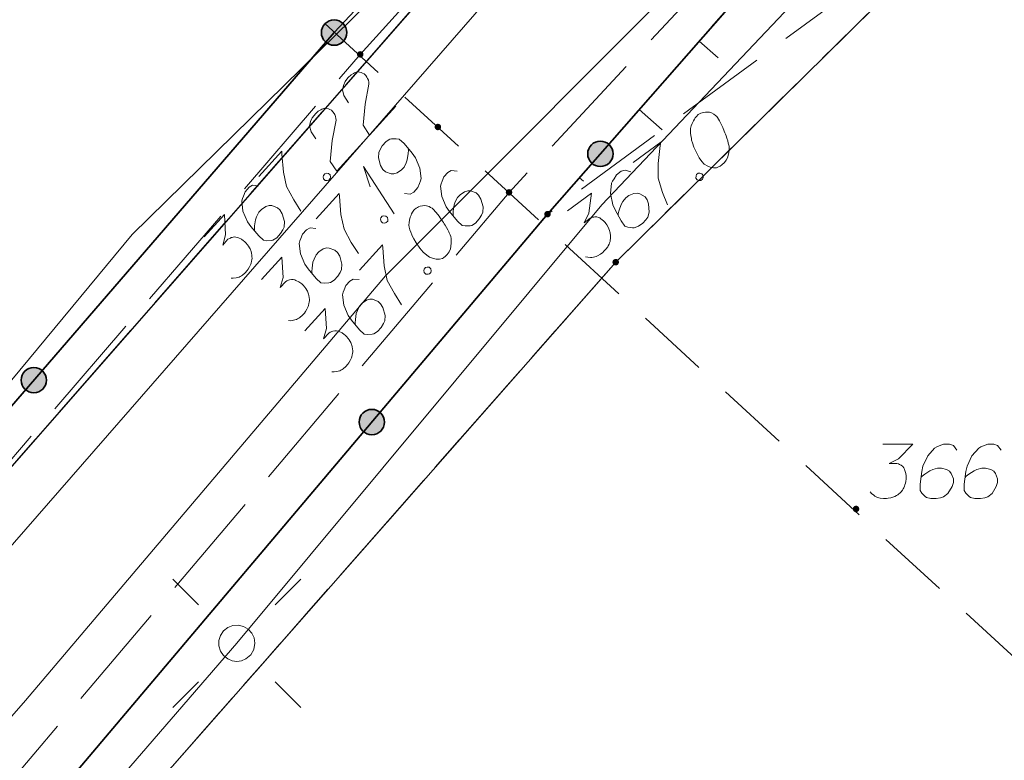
# Model space of a CAD drawing. Header units: metres. Extents: x 5555129 to 5556676, y 5635595 to 5636517.
# Tile 111 of 255: x 5555395 to 5555408, y 5636432 to 5636442. Entities that reach past the tile are written whole.
import ezdxf

# ---------------------------------------------------------------- set-up
doc = ezdxf.new("R2010")
doc.units = ezdxf.units.M
doc.header["$MEASUREMENT"] = 0
for name, pattern in [('L_0_04', [1.5, 1, -0.5]), ('L_0_05', [1.75, 1.25, -0.5]), ('L_0_06', [2, 1.5, -0.5]), ('PRZER1-1', [2, 1, -1]), ('PRZER3-1', [4, 3, -1])]:
    doc.linetypes.add(name, pattern=pattern)
for name, color, linetype, lineweight in [('#digitalizacja', 7, 'Continuous', 18), ('#przekroje', 7, 'L_0_04', 18), ('#skartowane', 7, 'Continuous', 18), ('#zmodyfikowane', 7, 'Continuous', 18)]:
    doc.layers.add(name, color=color, linetype=linetype, lineweight=lineweight)
for name, color, linetype, lineweight, true_color in [('GEPPGD', 7, 'Continuous', 18, 0x008000), ('GESDZI', 7, 'Continuous', 18, 0x0a0909), ('GESKKL', 7, 'PRZER3-1', 18, 0x008000), ('GESUZY', 7, 'PRZER1-1', 18, 0x008000), ('GULENN', 1, 'Continuous', 18, 0xff0000), ('GUPEPI', 1, 'Continuous', 18, 0xff0000)]:
    doc.layers.add(name, color=color, linetype=linetype, lineweight=lineweight, true_color=true_color)

# ---------------------------------------------------------------- blocks, each defined once
blk = doc.blocks.new('EPPGN')
blk.add_hatch(color=0).paths.add_polyline_path([(0, -0.09), (-0.027812, -0.085595), (-0.052901, -0.072812), (-0.072812, -0.052901), (-0.085595, -0.027812), (-0.09, 0), (-0.085595, 0.027812), (-0.072812, 0.052901), (-0.052901, 0.072812), (-0.027812, 0.085595), (0, 0.09), (0.027812, 0.085595), (0.052901, 0.072812), (0.072812, 0.052901), (0.085595, 0.027812), (0.09, 0), (0.085595, -0.027812), (0.072812, -0.052901), (0.052901, -0.072812), (0.027812, -0.085595)])
blk = doc.blocks.new('POINT')
blk.add_hatch(color=0).paths.add_polyline_path([(-0.000884, -0.0025), (-0.0025, -0.000884), (-0.0025, 0.000884), (0.000884, 0.0025), (0.0025, 0.000884), (0.0025, -0.000884), (0.000884, -0.0025)])
blk = doc.blocks.new('SUSM01_01_2')
at = {"color": 0, "flags": 128}
for points in [[(-0.353553, 0.353553), (-0.212132, 0.212132)], [(0.353553, 0.353553), (0.212132, 0.212132)], [(-0.353553, -0.353553), (-0.212132, -0.212132)], [(0.353553, -0.353553), (0.212132, -0.212132)]]:
    blk.add_lwpolyline(points, dxfattribs=at)
blk.add_lwpolyline([(0.1, 0), (0.093969, -0.034202), (0.076604, -0.064279), (0.05, -0.086603), (0.025882, -0.096593), (0, -0.1), (-0.025882, -0.096593), (-0.05, -0.086603), (-0.073305, -0.068017), (-0.090097, -0.043388), (-0.098883, -0.014904), (-0.098883, 0.014904), (-0.090097, 0.043388), (-0.073305, 0.068017), (-0.05, 0.086603), (-0.022252, 0.097493), (0.007473, 0.09972), (0.036534, 0.093087), (0.062349, 0.078183), (0.082624, 0.056332), (0.095557, 0.029476), (0.1, 0)], close=True, dxfattribs=at)
blk = doc.blocks.new('*U319')
at = {"layer": '#skartowane', "color": 7, "linetype": 'ByBlock', "lineweight": 18}
for q in [(5555399.739, 5636439.375), (5555399.406, 5636439.747)]:
    blk.add_line((5555399.317, 5636440.027), q, dxfattribs=at)

msp = doc.modelspace()

# ---------------------------------------------------------------- hatches: boundary and pattern name
at = {"layer": '#skartowane', "linetype": 'Continuous', "lineweight": 35}
h = msp.add_hatch(color=7, dxfattribs=at)
edge = h.paths.add_edge_path()
edge.add_arc((5555398.91, 5636441.87), 0.175, 0, 360)
h = msp.add_hatch(color=7, dxfattribs=at)
edge = h.paths.add_edge_path()
edge.add_arc((5555398.91, 5636441.87), 0.175, 0, 360)
at = {"layer": '#skartowane', "linetype": 'Continuous', "lineweight": 18}
h = msp.add_hatch(color=7, dxfattribs=at)
edge = h.paths.add_edge_path()
edge.add_arc((5555399.27, 5636441.57), 0.045, 0, 360)
h = msp.add_hatch(color=7, dxfattribs=at)
edge = h.paths.add_edge_path()
edge.add_arc((5555400.34, 5636440.57), 0.045, 0, 360)
at = {"layer": '#skartowane', "linetype": 'Continuous', "lineweight": 35}
h = msp.add_hatch(color=7, dxfattribs=at)
edge = h.paths.add_edge_path()
edge.add_arc((5555402.578, 5636440.2), 0.175, 0, 360)
at = {"layer": '#skartowane', "linetype": 'Continuous', "lineweight": 18}
h = msp.add_hatch(color=7, dxfattribs=at)
edge = h.paths.add_edge_path()
edge.add_arc((5555401.32, 5636439.67), 0.045, 0, 360)
h = msp.add_hatch(color=7, dxfattribs=at)
edge = h.paths.add_edge_path()
edge.add_arc((5555401.85, 5636439.37), 0.045, 0, 360)
at = {"layer": '#skartowane', "linetype": 'Continuous', "lineweight": 35}
h = msp.add_hatch(color=7, dxfattribs=at)
edge = h.paths.add_edge_path()
edge.add_arc((5555394.773, 5636437.084), 0.175, 0, 360)
h = msp.add_hatch(color=7, dxfattribs=at)
edge = h.paths.add_edge_path()
edge.add_arc((5555399.429, 5636436.506), 0.175, 0, 360)
at = {"layer": '#skartowane', "linetype": 'Continuous', "lineweight": 18}
h = msp.add_hatch(color=7, dxfattribs=at)
edge = h.paths.add_edge_path()
edge.add_arc((5555406.1, 5636435.31), 0.045, 0, 360)

# ---------------------------------------------------------------- linework, layer by layer
at = {"layer": '#digitalizacja', "color": 1, "linetype": 'Continuous', "lineweight": 18, "flags": 128}
msp.add_lwpolyline([(5555411.571, 5636453.721), (5555406.592, 5636449.318), (5555403.351, 5636446.174), (5555396.128, 5636439.089), (5555379.678, 5636419.236)], dxfattribs=at)
at = {"layer": '#digitalizacja', "color": 5, "linetype": 'Continuous', "lineweight": 18, "flags": 128}
msp.add_lwpolyline([(5555407.558, 5636446.707), (5555404.272, 5636443.186), (5555399.619, 5636438.519), (5555394.658, 5636432.671), (5555389.343, 5636426.59), (5555383.867, 5636420.325), (5555376.743, 5636412.289), (5555370.792, 5636405.215), (5555363.981, 5636396.892), (5555347.841, 5636378.588), (5555342.113, 5636367.796), (5555339.77, 5636363.092), (5555337.162, 5636356.758), (5555333.91, 5636346.86)], dxfattribs=at)
at = {"layer": '#przekroje', "color": 7, "lineweight": 18, "flags": 128}
msp.add_lwpolyline([(5555409.456, 5636432.184), (5555392.514, 5636447.757)], dxfattribs=at)
at = {"layer": '#skartowane', "color": 7, "linetype": 'Continuous', "lineweight": 35}
msp.add_line((5555382.51, 5636422.9), (5555398.91, 5636441.87), dxfattribs=at)
at = {"layer": '#skartowane', "color": 7, "linetype": 'L_0_06', "lineweight": 18, "flags": 128}
msp.add_lwpolyline([(5555466.73, 5636461.06), (5555459.42, 5636465.04), (5555457.02, 5636465.41), (5555452.63, 5636465.61), (5555446.85, 5636465.37), (5555441.62, 5636464.51), (5555435.7, 5636462.77), (5555429.61, 5636460.27), (5555423.1, 5636457.3), (5555417.2, 5636453.95), (5555413.63, 5636451.67), (5555409.04, 5636447.68), (5555404.73, 5636443.33), (5555401.32, 5636439.67), (5555382.13, 5636416.99), (5555377.75, 5636411.8), (5555368.65, 5636401.73), (5555358.12, 5636389.68), (5555351.83, 5636382.05), (5555348.89, 5636378.21), (5555346.63, 5636374.93), (5555343.77, 5636370.29), (5555340.53, 5636363.52), (5555337.7, 5636355.88), (5555335.13, 5636347.53), (5555332.44, 5636339.45), (5555328.49, 5636328.74), (5555326.7, 5636324.3), (5555322.46, 5636312.61), (5555317.05, 5636297.8), (5555313.91, 5636289.91), (5555311.07, 5636291.5), (5555314.46, 5636298.64), (5555320.4, 5636315), (5555321.1, 5636318.34), (5555320.31, 5636318.97), (5555318.92, 5636319.26), (5555318.24, 5636323.4), (5555317.55, 5636325.21), (5555315.06, 5636326.83), (5555316.44, 5636329.16), (5555319.62, 5636328.9), (5555323.95, 5636328.36), (5555325.47, 5636329.83), (5555326.77, 5636332.37), (5555329.72, 5636340.51), (5555332.43, 5636348.61), (5555334.87, 5636356.71), (5555337.79, 5636364.47), (5555340.99, 5636371.16), (5555344.19, 5636376.65), (5555346.4, 5636379.74), (5555349.41, 5636383.74), (5555355.85, 5636391.61), (5555363.7, 5636400.4), (5555366.42, 5636403.59), (5555375.75, 5636414.19), (5555378.31, 5636418.36), (5555373.52, 5636420.79), (5555376.43, 5636424.38), (5555377.28, 5636425.23), (5555380.03, 5636423.16), (5555380.65, 5636423.75), (5555382.52, 5636422.14), (5555399.27, 5636441.57), (5555402.64, 5636445.3), (5555406.76, 5636449.37), (5555411.7, 5636453.77), (5555415.38, 5636456.22), (5555420.94, 5636459.52), (5555420.73, 5636460.05), (5555422.54, 5636460.95), (5555422.89, 5636460.42), (5555428.37, 5636462.98), (5555434.53, 5636465.46), (5555440.65, 5636467.74), (5555449.09, 5636469.87), (5555449.84, 5636470.61), (5555452.54, 5636472.11), (5555453.14, 5636471.36), (5555454.76, 5636472.78), (5555456.32, 5636474.81), (5555457.67, 5636477.44), (5555459.8, 5636481.39), (5555462.71, 5636485.66), (5555464.78, 5636483.78), (5555461.58, 5636479.17), (5555460.92, 5636476.08), (5555461.24, 5636473.64), (5555465.24, 5636467.56), (5555467.69, 5636464.02), (5555466.73, 5636461.06)], close=True, dxfattribs=at)
at = {"layer": '#skartowane', "color": 7, "linetype": 'Continuous', "lineweight": 35, "flags": 128}
for points in [[(5555426.28, 5636466.91), (5555425.15, 5636466.14), (5555426.85, 5636462.9), (5555422.54, 5636460.95), (5555420.37, 5636464.26), (5555418.92, 5636463.46), (5555420.73, 5636460.05), (5555415.26, 5636456.74), (5555411.39, 5636454.3), (5555410.93, 5636454.67), (5555398.91, 5636441.87)], [(5555416.44, 5636452.99), (5555413.88, 5636451.35), (5555409.29, 5636447.33), (5555405.05, 5636443.02), (5555401.85, 5636439.37), (5555385.16, 5636419.63), (5555384.27, 5636414.18), (5555389.21, 5636409.64)]]:
    msp.add_lwpolyline(points, dxfattribs=at)
at = {"layer": '#skartowane', "color": 36, "linetype": 'Continuous', "lineweight": 18, "true_color": 0x803300, "flags": 128}
msp.add_lwpolyline([(5555383.1, 5636421.78), (5555403.69, 5636445.39), (5555416.05, 5636455.82)], dxfattribs=at)
at = {"layer": '#skartowane', "color": 7, "linetype": 'L_0_05', "lineweight": 18, "flags": 128}
msp.add_lwpolyline([(5555412.65, 5636448.37), (5555406.77, 5636442.99), (5555401.85, 5636439.37), (5555405.05, 5636443.02), (5555409.29, 5636447.33), (5555413.88, 5636451.35), (5555416.44, 5636452.99), (5555412.65, 5636448.37)], close=True, dxfattribs=at)
at = {"layer": '#skartowane', "color": 7, "linetype": 'Continuous', "lineweight": 18, "flags": 128}
for points in [[(5555403.938, 5636441.751), (5555404.2, 5636441.522)], [(5555399.109, 5636440.905), (5555399.045, 5636441.002), (5555399.024, 5636441.084), (5555399.038, 5636441.143), (5555399.061, 5636441.195), (5555399.084, 5636441.229), (5555399.104, 5636441.251), (5555399.144, 5636441.287), (5555399.176, 5636441.305), (5555399.192, 5636441.314), (5555399.229, 5636441.329), (5555399.259, 5636441.326), (5555399.284, 5636441.319), (5555399.301, 5636441.311), (5555399.323, 5636441.3), (5555399.345, 5636441.28), (5555399.363, 5636441.256), (5555399.372, 5636441.24), (5555399.382, 5636441.215), (5555399.387, 5636441.186), (5555399.388, 5636441.161), (5555399.336, 5636440.883), (5555399.308, 5636440.597), (5555399.399, 5636440.459), (5555399.759, 5636440.858)], [(5555398.657, 5636440.405), (5555398.594, 5636440.502), (5555398.573, 5636440.585), (5555398.587, 5636440.644), (5555398.609, 5636440.695), (5555398.633, 5636440.73), (5555398.652, 5636440.752), (5555398.692, 5636440.787), (5555398.725, 5636440.806), (5555398.741, 5636440.815), (5555398.778, 5636440.829), (5555398.808, 5636440.826), (5555398.833, 5636440.819), (5555398.85, 5636440.812), (5555398.872, 5636440.801), (5555398.893, 5636440.781), (5555398.911, 5636440.756), (5555398.921, 5636440.74), (5555398.93, 5636440.716), (5555398.936, 5636440.687), (5555398.937, 5636440.662), (5555398.884, 5636440.383), (5555398.857, 5636440.097), (5555398.948, 5636439.96), (5555399.308, 5636440.359)], [(5555403.114, 5636440.811), (5555403.431, 5636440.533)], [(5555403.936, 5636440.747), (5555403.927, 5636440.74), (5555403.902, 5636440.714), (5555403.886, 5636440.696), (5555403.876, 5636440.68), (5555403.859, 5636440.653), (5555403.841, 5636440.618), (5555403.828, 5636440.586), (5555403.818, 5636440.55), (5555403.818, 5636440.52), (5555403.821, 5636440.486), (5555403.824, 5636440.452), (5555403.831, 5636440.413), (5555403.835, 5636440.387), (5555403.847, 5636440.351), (5555403.867, 5636440.293), (5555403.906, 5636440.211), (5555403.938, 5636440.147), (5555403.977, 5636440.095), (5555404.009, 5636440.06), (5555404.06, 5636440.032), (5555404.092, 5636440.018), (5555404.136, 5636440.007), (5555404.179, 5636440.009), (5555404.197, 5636440.015), (5555404.229, 5636440.031), (5555404.253, 5636440.049), (5555404.287, 5636440.081), (5555404.313, 5636440.115), (5555404.327, 5636440.147), (5555404.342, 5636440.195), (5555404.346, 5636440.22), (5555404.351, 5636440.253), (5555404.352, 5636440.283), (5555404.351, 5636440.304), (5555404.343, 5636440.335), (5555404.34, 5636440.348), (5555404.332, 5636440.379), (5555404.321, 5636440.414), (5555404.309, 5636440.45), (5555404.3, 5636440.472), (5555404.294, 5636440.49), (5555404.285, 5636440.512), (5555404.263, 5636440.562), (5555404.25, 5636440.59), (5555404.238, 5636440.617), (5555404.218, 5636440.654), (5555404.191, 5636440.7), (5555404.181, 5636440.714), (5555404.162, 5636440.73), (5555404.143, 5636440.745), (5555404.108, 5636440.763), (5555404.08, 5636440.772), (5555404.055, 5636440.776), (5555404.025, 5636440.776), (5555403.999, 5636440.771), (5555403.982, 5636440.766), (5555403.964, 5636440.76), (5555403.936, 5636440.747)], [(5555399.879, 5636439.654), (5555399.959, 5636439.646), (5555400.008, 5636439.673), (5555400.063, 5636439.735), (5555400.085, 5636439.794), (5555400.1, 5636439.828), (5555400.107, 5636439.862), (5555400.091, 5636440.004), (5555400.03, 5636440.147), (5555399.985, 5636440.211), (5555399.873, 5636440.344), (5555399.808, 5636440.403), (5555399.766, 5636440.409), (5555399.699, 5636440.406), (5555399.678, 5636440.401), (5555399.626, 5636440.369), (5555399.574, 5636440.312), (5555399.543, 5636440.26), (5555399.524, 5636440.221), (5555399.52, 5636440.146), (5555399.55, 5636440.039), (5555399.582, 5636439.986), (5555399.617, 5636439.954), (5555399.694, 5636439.925), (5555399.732, 5636439.923), (5555399.777, 5636439.937), (5555399.838, 5636439.978), (5555399.873, 5636440.018), (5555399.904, 5636440.078), (5555399.918, 5636440.12), (5555399.931, 5636440.204), (5555399.933, 5636440.251), (5555399.931, 5636440.276)], [(5555397.873, 5636439.889), (5555398.189, 5636440.239), (5555398.191, 5636440.197), (5555398.212, 5636439.948), (5555398.256, 5636439.749), (5555398.353, 5636439.566), (5555398.453, 5636439.412)], [(5555403.028, 5636440.079), (5555403.409, 5636440.359), (5555403.402, 5636440.317), (5555403.373, 5636440.069), (5555403.376, 5636439.865), (5555403.434, 5636439.666), (5555403.501, 5636439.496)], [(5555400.604, 5636439.962), (5555400.524, 5636439.97), (5555400.475, 5636439.943), (5555400.42, 5636439.882), (5555400.398, 5636439.822), (5555400.383, 5636439.788), (5555400.376, 5636439.754), (5555400.392, 5636439.612), (5555400.453, 5636439.469), (5555400.498, 5636439.405), (5555400.61, 5636439.272), (5555400.675, 5636439.213), (5555400.717, 5636439.207), (5555400.784, 5636439.21), (5555400.805, 5636439.215), (5555400.858, 5636439.247), (5555400.909, 5636439.304), (5555400.94, 5636439.356), (5555400.959, 5636439.395), (5555400.963, 5636439.47), (5555400.933, 5636439.577), (5555400.901, 5636439.63), (5555400.866, 5636439.662), (5555400.789, 5636439.691), (5555400.751, 5636439.693), (5555400.706, 5636439.679), (5555400.645, 5636439.638), (5555400.61, 5636439.599), (5555400.579, 5636439.538), (5555400.565, 5636439.496), (5555400.552, 5636439.412), (5555400.551, 5636439.366), (5555400.552, 5636439.341)], [(5555402.996, 5636439.953), (5555402.92, 5636439.977), (5555402.866, 5636439.96), (5555402.8, 5636439.911), (5555402.766, 5636439.857), (5555402.745, 5636439.826), (5555402.731, 5636439.795), (5555402.718, 5636439.653), (5555402.75, 5636439.5), (5555402.781, 5636439.428), (5555402.864, 5636439.276), (5555402.916, 5636439.205), (5555402.956, 5636439.19), (5555403.022, 5636439.18), (5555403.044, 5636439.181), (5555403.102, 5636439.202), (5555403.163, 5636439.247), (5555403.204, 5636439.292), (5555403.23, 5636439.326), (5555403.25, 5636439.399), (5555403.241, 5636439.51), (5555403.221, 5636439.568), (5555403.193, 5636439.606), (5555403.123, 5636439.65), (5555403.087, 5636439.66), (5555403.04, 5636439.655), (5555402.972, 5636439.627), (5555402.929, 5636439.596), (5555402.887, 5636439.543), (5555402.865, 5636439.504), (5555402.835, 5636439.424), (5555402.824, 5636439.379), (5555402.821, 5636439.354)], [(5555398.762, 5636439.904), (5555398.782, 5636439.926), (5555398.803, 5636439.932), (5555398.832, 5636439.929), (5555398.854, 5636439.909), (5555398.86, 5636439.88), (5555398.857, 5636439.859), (5555398.837, 5636439.837), (5555398.816, 5636439.832), (5555398.787, 5636439.835), (5555398.765, 5636439.854), (5555398.759, 5636439.883), (5555398.762, 5636439.904)], [(5555402.29, 5636439.871), (5555402.345, 5636439.823)], [(5555403.903, 5636439.916), (5555403.927, 5636439.934), (5555403.948, 5636439.935), (5555403.976, 5636439.926), (5555403.994, 5636439.902), (5555403.993, 5636439.873), (5555403.986, 5636439.853), (5555403.962, 5636439.835), (5555403.941, 5636439.834), (5555403.913, 5636439.843), (5555403.895, 5636439.867), (5555403.896, 5636439.896), (5555403.903, 5636439.916)], [(5555397.867, 5636439.759), (5555397.787, 5636439.767), (5555397.738, 5636439.74), (5555397.683, 5636439.678), (5555397.661, 5636439.619), (5555397.646, 5636439.584), (5555397.639, 5636439.551), (5555397.654, 5636439.409), (5555397.716, 5636439.266), (5555397.761, 5636439.201), (5555397.872, 5636439.069), (5555397.938, 5636439.01), (5555397.98, 5636439.004), (5555398.047, 5636439.007), (5555398.068, 5636439.012), (5555398.12, 5636439.044), (5555398.172, 5636439.101), (5555398.203, 5636439.153), (5555398.222, 5636439.191), (5555398.226, 5636439.267), (5555398.196, 5636439.374), (5555398.164, 5636439.427), (5555398.129, 5636439.458), (5555398.052, 5636439.488), (5555398.014, 5636439.49), (5555397.969, 5636439.475), (5555397.908, 5636439.435), (5555397.873, 5636439.395), (5555397.842, 5636439.335), (5555397.828, 5636439.293), (5555397.815, 5636439.208), (5555397.813, 5636439.162), (5555397.815, 5636439.137)], [(5555398.664, 5636439.304), (5555398.98, 5636439.655), (5555398.983, 5636439.613), (5555399.003, 5636439.363), (5555399.047, 5636439.165), (5555399.144, 5636438.981), (5555399.244, 5636438.828)], [(5555402.124, 5636439.414), (5555402.457, 5636439.659), (5555402.419, 5636439.382), (5555402.353, 5636439.252), (5555402.439, 5636439.315), (5555402.461, 5636439.325), (5555402.474, 5636439.327), (5555402.487, 5636439.329), (5555402.5, 5636439.331), (5555402.53, 5636439.331), (5555402.55, 5636439.324), (5555402.57, 5636439.317), (5555402.585, 5636439.306), (5555402.619, 5636439.279), (5555402.645, 5636439.254), (5555402.655, 5636439.24), (5555402.669, 5636439.221), (5555402.686, 5636439.189), (5555402.695, 5636439.167), (5555402.704, 5636439.144), (5555402.71, 5636439.126), (5555402.712, 5636439.113), (5555402.714, 5636439.1), (5555402.717, 5636439.087), (5555402.718, 5636439.066), (5555402.717, 5636439.036), (5555402.714, 5636439.012), (5555402.711, 5636438.995), (5555402.704, 5636438.975), (5555402.697, 5636438.955), (5555402.685, 5636438.932), (5555402.679, 5636438.92), (5555402.652, 5636438.886), (5555402.627, 5636438.86), (5555402.612, 5636438.841), (5555402.578, 5636438.817), (5555402.537, 5636438.794), (5555402.519, 5636438.788), (5555402.501, 5636438.782), (5555402.483, 5636438.776), (5555402.462, 5636438.775), (5555402.441, 5636438.774), (5555402.403, 5636438.776), (5555402.375, 5636438.784)], [(5555400.016, 5636439.435), (5555400.008, 5636439.426), (5555399.989, 5636439.396), (5555399.977, 5636439.374), (5555399.97, 5636439.357), (5555399.959, 5636439.327), (5555399.948, 5636439.289), (5555399.942, 5636439.255), (5555399.939, 5636439.217), (5555399.945, 5636439.189), (5555399.955, 5636439.156), (5555399.965, 5636439.123), (5555399.979, 5636439.086), (5555399.989, 5636439.061), (5555400.007, 5636439.029), (5555400.039, 5636438.976), (5555400.093, 5636438.903), (5555400.138, 5636438.847), (5555400.186, 5636438.804), (5555400.225, 5636438.776), (5555400.28, 5636438.758), (5555400.314, 5636438.751), (5555400.36, 5636438.75), (5555400.402, 5636438.76), (5555400.418, 5636438.769), (5555400.446, 5636438.792), (5555400.466, 5636438.814), (5555400.493, 5636438.853), (5555400.512, 5636438.891), (5555400.519, 5636438.925), (5555400.524, 5636438.975), (5555400.523, 5636439), (5555400.521, 5636439.034), (5555400.516, 5636439.063), (5555400.511, 5636439.083), (5555400.497, 5636439.112), (5555400.492, 5636439.124), (5555400.478, 5636439.153), (5555400.459, 5636439.185), (5555400.441, 5636439.218), (5555400.427, 5636439.238), (5555400.418, 5636439.254), (5555400.405, 5636439.275), (5555400.373, 5636439.319), (5555400.355, 5636439.343), (5555400.337, 5636439.367), (5555400.311, 5636439.399), (5555400.275, 5636439.439), (5555400.262, 5636439.451), (5555400.24, 5636439.463), (5555400.219, 5636439.474), (5555400.181, 5636439.485), (5555400.151, 5636439.487), (5555400.126, 5636439.486), (5555400.097, 5636439.481), (5555400.073, 5636439.471), (5555400.057, 5636439.462), (5555400.04, 5636439.453), (5555400.016, 5636439.435)], [(5555397.12, 5636439.056), (5555397.398, 5636439.363), (5555397.416, 5636439.084), (5555397.377, 5636438.944), (5555397.448, 5636439.023), (5555397.468, 5636439.036), (5555397.481, 5636439.041), (5555397.493, 5636439.046), (5555397.505, 5636439.05), (5555397.534, 5636439.056), (5555397.555, 5636439.053), (5555397.576, 5636439.05), (5555397.594, 5636439.042), (5555397.632, 5636439.024), (5555397.662, 5636439.004), (5555397.676, 5636438.992), (5555397.693, 5636438.976), (5555397.715, 5636438.948), (5555397.729, 5636438.928), (5555397.743, 5636438.908), (5555397.752, 5636438.892), (5555397.757, 5636438.879), (5555397.761, 5636438.867), (5555397.766, 5636438.855), (5555397.771, 5636438.834), (5555397.777, 5636438.805), (5555397.778, 5636438.78), (5555397.779, 5636438.763), (5555397.776, 5636438.742), (5555397.773, 5636438.721), (5555397.766, 5636438.696), (5555397.762, 5636438.683), (5555397.743, 5636438.644), (5555397.724, 5636438.614), (5555397.713, 5636438.593), (5555397.685, 5636438.562), (5555397.649, 5636438.531), (5555397.633, 5636438.522), (5555397.616, 5636438.513), (5555397.6, 5636438.503), (5555397.579, 5636438.498), (5555397.559, 5636438.493), (5555397.521, 5636438.487), (5555397.492, 5636438.49)], [(5555399.553, 5636439.32), (5555399.573, 5636439.342), (5555399.594, 5636439.347), (5555399.623, 5636439.344), (5555399.645, 5636439.325), (5555399.651, 5636439.296), (5555399.648, 5636439.274), (5555399.628, 5636439.253), (5555399.607, 5636439.247), (5555399.578, 5636439.25), (5555399.556, 5636439.27), (5555399.55, 5636439.299), (5555399.553, 5636439.32)], [(5555398.658, 5636439.174), (5555398.578, 5636439.183), (5555398.529, 5636439.155), (5555398.474, 5636439.094), (5555398.452, 5636439.034), (5555398.437, 5636439), (5555398.43, 5636438.966), (5555398.446, 5636438.825), (5555398.507, 5636438.682), (5555398.552, 5636438.617), (5555398.663, 5636438.485), (5555398.729, 5636438.425), (5555398.771, 5636438.419), (5555398.838, 5636438.422), (5555398.859, 5636438.428), (5555398.911, 5636438.46), (5555398.963, 5636438.516), (5555398.994, 5636438.568), (5555399.013, 5636438.607), (5555399.017, 5636438.682), (5555398.987, 5636438.789), (5555398.955, 5636438.842), (5555398.92, 5636438.874), (5555398.843, 5636438.903), (5555398.805, 5636438.906), (5555398.76, 5636438.891), (5555398.699, 5636438.85), (5555398.664, 5636438.811), (5555398.633, 5636438.751), (5555398.619, 5636438.708), (5555398.606, 5636438.624), (5555398.604, 5636438.578), (5555398.606, 5636438.553)], [(5555399.26, 5636438.598), (5555399.577, 5636438.948), (5555399.579, 5636438.907), (5555399.6, 5636438.657), (5555399.643, 5636438.458), (5555399.74, 5636438.275), (5555399.84, 5636438.121)], [(5555397.912, 5636438.472), (5555398.189, 5636438.778), (5555398.207, 5636438.499), (5555398.168, 5636438.359), (5555398.239, 5636438.438), (5555398.26, 5636438.452), (5555398.272, 5636438.456), (5555398.284, 5636438.461), (5555398.296, 5636438.466), (5555398.325, 5636438.472), (5555398.346, 5636438.469), (5555398.368, 5636438.465), (5555398.385, 5636438.458), (5555398.423, 5636438.439), (5555398.453, 5636438.42), (5555398.467, 5636438.408), (5555398.484, 5636438.392), (5555398.507, 5636438.364), (5555398.52, 5636438.344), (5555398.534, 5636438.323), (5555398.543, 5636438.307), (5555398.548, 5636438.295), (5555398.552, 5636438.282), (5555398.557, 5636438.27), (5555398.562, 5636438.25), (5555398.568, 5636438.221), (5555398.569, 5636438.196), (5555398.57, 5636438.179), (5555398.567, 5636438.158), (5555398.564, 5636438.137), (5555398.557, 5636438.111), (5555398.553, 5636438.099), (5555398.534, 5636438.06), (5555398.515, 5636438.03), (5555398.504, 5636438.008), (5555398.476, 5636437.978), (5555398.44, 5636437.947), (5555398.424, 5636437.937), (5555398.407, 5636437.928), (5555398.391, 5636437.919), (5555398.37, 5636437.914), (5555398.35, 5636437.908), (5555398.313, 5636437.902), (5555398.283, 5636437.905)], [(5555400.15, 5636438.614), (5555400.17, 5636438.636), (5555400.19, 5636438.641), (5555400.22, 5636438.638), (5555400.241, 5636438.618), (5555400.247, 5636438.589), (5555400.244, 5636438.568), (5555400.224, 5636438.546), (5555400.204, 5636438.541), (5555400.174, 5636438.544), (5555400.152, 5636438.564), (5555400.147, 5636438.593), (5555400.15, 5636438.614)], [(5555399.254, 5636438.468), (5555399.174, 5636438.476), (5555399.125, 5636438.449), (5555399.07, 5636438.388), (5555399.048, 5636438.328), (5555399.033, 5636438.294), (5555399.026, 5636438.26), (5555399.042, 5636438.118), (5555399.103, 5636437.975), (5555399.149, 5636437.911), (5555399.26, 5636437.778), (5555399.325, 5636437.719), (5555399.368, 5636437.713), (5555399.434, 5636437.716), (5555399.455, 5636437.721), (5555399.508, 5636437.753), (5555399.559, 5636437.81), (5555399.59, 5636437.862), (5555399.609, 5636437.901), (5555399.614, 5636437.976), (5555399.583, 5636438.083), (5555399.551, 5636438.136), (5555399.516, 5636438.168), (5555399.439, 5636438.197), (5555399.402, 5636438.199), (5555399.356, 5636438.185), (5555399.296, 5636438.144), (5555399.26, 5636438.104), (5555399.23, 5636438.044), (5555399.215, 5636438.002), (5555399.203, 5636437.918), (5555399.201, 5636437.871), (5555399.202, 5636437.846)], [(5555398.508, 5636437.765), (5555398.785, 5636438.072), (5555398.803, 5636437.793), (5555398.764, 5636437.653), (5555398.836, 5636437.732), (5555398.856, 5636437.745), (5555398.868, 5636437.75), (5555398.88, 5636437.755), (5555398.893, 5636437.76), (5555398.922, 5636437.765), (5555398.943, 5636437.762), (5555398.964, 5636437.759), (5555398.981, 5636437.752), (5555399.02, 5636437.733), (5555399.05, 5636437.713), (5555399.063, 5636437.701), (5555399.081, 5636437.686), (5555399.103, 5636437.657), (5555399.116, 5636437.637), (5555399.13, 5636437.617), (5555399.139, 5636437.601), (5555399.144, 5636437.589), (5555399.149, 5636437.576), (5555399.154, 5636437.564), (5555399.159, 5636437.543), (5555399.164, 5636437.514), (5555399.166, 5636437.489), (5555399.167, 5636437.473), (5555399.163, 5636437.452), (5555399.16, 5636437.43), (5555399.153, 5636437.405), (5555399.15, 5636437.392), (5555399.131, 5636437.354), (5555399.111, 5636437.323), (5555399.1, 5636437.302), (5555399.072, 5636437.271), (5555399.036, 5636437.24), (5555399.02, 5636437.231), (5555399.004, 5636437.222), (5555398.987, 5636437.213), (5555398.967, 5636437.207), (5555398.946, 5636437.202), (5555398.909, 5636437.196), (5555398.879, 5636437.199)], [(5555406.467, 5636436.202), (5555406.88, 5636436.202), (5555406.686, 5636436.001), (5555406.556, 5636435.936), (5555406.662, 5636435.936), (5555406.686, 5636435.93), (5555406.697, 5636435.924), (5555406.709, 5636435.918), (5555406.721, 5636435.912), (5555406.745, 5636435.894), (5555406.756, 5636435.877), (5555406.768, 5636435.859), (5555406.774, 5636435.841), (5555406.786, 5636435.8), (5555406.792, 5636435.765), (5555406.792, 5636435.747), (5555406.792, 5636435.723), (5555406.786, 5636435.688), (5555406.78, 5636435.664), (5555406.774, 5636435.64), (5555406.768, 5636435.623), (5555406.762, 5636435.611), (5555406.756, 5636435.599), (5555406.751, 5636435.587), (5555406.739, 5636435.57), (5555406.721, 5636435.546), (5555406.703, 5636435.528), (5555406.691, 5636435.517), (5555406.674, 5636435.505), (5555406.656, 5636435.493), (5555406.632, 5636435.481), (5555406.621, 5636435.475), (5555406.579, 5636435.463), (5555406.544, 5636435.457), (5555406.52, 5636435.452), (5555406.479, 5636435.452), (5555406.432, 5636435.457), (5555406.414, 5636435.463), (5555406.396, 5636435.469), (5555406.378, 5636435.475), (5555406.361, 5636435.487), (5555406.343, 5636435.499), (5555406.314, 5636435.522), (5555406.296, 5636435.546)], [(5555407.489, 5636436.119), (5555407.441, 5636436.184), (5555407.388, 5636436.202), (5555407.306, 5636436.202), (5555407.247, 5636436.178), (5555407.211, 5636436.166), (5555407.182, 5636436.148), (5555407.087, 5636436.042), (5555407.022, 5636435.9), (5555407.004, 5636435.824), (5555406.981, 5636435.652), (5555406.981, 5636435.564), (5555407.004, 5636435.528), (5555407.052, 5636435.481), (5555407.069, 5636435.469), (5555407.128, 5636435.452), (5555407.205, 5636435.452), (5555407.264, 5636435.463), (5555407.306, 5636435.475), (5555407.365, 5636435.522), (5555407.424, 5636435.617), (5555407.441, 5636435.676), (5555407.441, 5636435.723), (5555407.412, 5636435.8), (5555407.388, 5636435.829), (5555407.347, 5636435.853), (5555407.276, 5636435.871), (5555407.223, 5636435.871), (5555407.158, 5636435.853), (5555407.117, 5636435.835), (5555407.046, 5636435.788), (5555407.01, 5636435.759), (5555406.993, 5636435.741)], [(5555408.097, 5636436.119), (5555408.05, 5636436.184), (5555407.996, 5636436.202), (5555407.914, 5636436.202), (5555407.855, 5636436.178), (5555407.819, 5636436.166), (5555407.79, 5636436.148), (5555407.695, 5636436.042), (5555407.63, 5636435.9), (5555407.613, 5636435.824), (5555407.589, 5636435.652), (5555407.589, 5636435.564), (5555407.613, 5636435.528), (5555407.66, 5636435.481), (5555407.678, 5636435.469), (5555407.737, 5636435.452), (5555407.813, 5636435.452), (5555407.872, 5636435.463), (5555407.914, 5636435.475), (5555407.973, 5636435.522), (5555408.032, 5636435.617), (5555408.05, 5636435.676), (5555408.05, 5636435.723), (5555408.02, 5636435.8), (5555407.996, 5636435.829), (5555407.955, 5636435.853), (5555407.884, 5636435.871), (5555407.831, 5636435.871), (5555407.766, 5636435.853), (5555407.725, 5636435.835), (5555407.654, 5636435.788), (5555407.619, 5636435.759), (5555407.601, 5636435.741)]]:
    msp.add_lwpolyline(points, dxfattribs=at)
at = {"layer": '#skartowane', "color": 7, "linetype": 'Continuous', "lineweight": 35}
for centre in [(5555398.91, 5636441.87), (5555398.91, 5636441.87), (5555402.578, 5636440.2), (5555394.773, 5636437.084), (5555399.429, 5636436.506)]:
    msp.add_circle(centre, 0.175, dxfattribs=at)
at = {"layer": '#zmodyfikowane', "color": 1, "linetype": 'Continuous', "lineweight": 18, "true_color": 0xff0000, "flags": 128}
msp.add_lwpolyline([(5555390.59, 5636425.39), (5555397.57, 5636433.46), (5555402.6, 5636439.5)], dxfattribs=at)
at = {"layer": 'GESDZI', "color": 96, "linetype": 'Continuous', "lineweight": 18, "flags": 128}
for points in [[(5555404.056, 5636487.362), (5555410.3, 5636486.373), (5555419.458, 5636484.97), (5555412.888, 5636476.818), (5555402.335, 5636463.614), (5555411.98, 5636454.27), (5555405.333, 5636448.297), (5555379.69, 5636419.03), (5555375.778, 5636420.866), (5555363.378, 5636428.062), (5555343.955, 5636438.82)], [(5555274.997, 5636234.98), (5555279.944, 5636236.523), (5555284.476, 5636241.337), (5555311.27, 5636293.99), (5555320.16, 5636317.28), (5555322.368, 5636323.208), (5555323.59, 5636326.49), (5555326.04, 5636333.05), (5555329.61, 5636344.98), (5555332.15, 5636353.64), (5555334.3, 5636361.82), (5555338.11, 5636369.71), (5555344.55, 5636379.2), (5555375.95, 5636415.45), (5555379.69, 5636419.03), (5555405.333, 5636448.297), (5555411.98, 5636454.27), (5555423.54, 5636462.48), (5555437.099, 5636466.554), (5555448.915, 5636470.374), (5555453.72, 5636472.454), (5555460.799, 5636470.534), (5555464.253, 5636468.493)], [(5555464.253, 5636468.493), (5555468.332, 5636465.003), (5555467.116, 5636460.589), (5555457.224, 5636464.58), (5555451.868, 5636465.418), (5555446.84, 5636464.597), (5555437.185, 5636462.46), (5555430.383, 5636458.569), (5555420.669, 5636454.714), (5555413.799, 5636449.56), (5555402.789, 5636438.708), (5555389.734, 5636423.873), (5555383.39, 5636416.92), (5555384.32, 5636411.24), (5555356.08, 5636382.6), (5555342.54, 5636360.36), (5555325.26, 5636314.3)]]:
    msp.add_lwpolyline(points, dxfattribs=at)
msp.add_lwpolyline([(5555404.073, 5636395.02), (5555398.748, 5636398.735), (5555383.39, 5636416.92), (5555389.734, 5636423.873), (5555402.789, 5636438.708), (5555413.799, 5636449.56), (5555420.669, 5636454.714), (5555430.383, 5636458.569), (5555437.185, 5636462.46), (5555446.84, 5636464.597), (5555451.868, 5636465.418), (5555457.224, 5636464.58), (5555467.116, 5636460.589), (5555464.207, 5636454.062), (5555454.524, 5636438.193), (5555447.06, 5636429.289), (5555430.735, 5636417.459), (5555423.635, 5636411.745), (5555415.606, 5636406.363), (5555409.758, 5636401.08), (5555404.073, 5636395.02)], close=True, dxfattribs=at)
at = {"layer": 'GESKKL', "color": 96, "linetype": 'PRZER3-1', "lineweight": 18, "ltscale": 0.5, "true_color": 0x008000}
msp.add_lwpolyline([(5555376.662, 5636475.914), (5555379.212, 5636473.963), (5555405.333, 5636448.297), (5555379.69, 5636419.03), (5555375.778, 5636420.866), (5555363.378, 5636428.062), (5555343.955, 5636438.82)], dxfattribs=at)
msp.add_lwpolyline([(5555447.06, 5636429.289), (5555454.524, 5636438.193), (5555464.207, 5636454.062), (5555467.116, 5636460.589), (5555457.224, 5636464.58), (5555451.868, 5636465.418), (5555446.84, 5636464.597), (5555437.185, 5636462.46), (5555430.383, 5636458.569), (5555420.669, 5636454.714), (5555413.799, 5636449.56), (5555402.789, 5636438.708), (5555389.734, 5636423.873), (5555383.39, 5636416.92), (5555398.748, 5636398.735), (5555404.073, 5636395.02), (5555409.758, 5636401.08), (5555415.606, 5636406.363), (5555423.635, 5636411.745), (5555430.735, 5636417.459), (5555447.06, 5636429.289)], close=True, dxfattribs=at)
at = {"layer": 'GESUZY', "color": 96, "linetype": 'PRZER1-1', "lineweight": 18, "ltscale": 0.5, "true_color": 0x008000}
for points in [[(5555356.08, 5636382.6), (5555384.32, 5636411.24), (5555383.39, 5636416.92), (5555389.734, 5636423.873), (5555402.789, 5636438.708), (5555413.799, 5636449.56), (5555420.669, 5636454.714), (5555430.383, 5636458.569), (5555437.185, 5636462.46), (5555446.84, 5636464.597), (5555451.868, 5636465.418), (5555457.224, 5636464.58), (5555467.116, 5636460.589), (5555468.332, 5636465.003), (5555464.253, 5636468.493), (5555460.799, 5636470.534), (5555453.72, 5636472.454), (5555448.915, 5636470.374), (5555437.099, 5636466.554), (5555423.54, 5636462.48), (5555411.98, 5636454.27), (5555405.333, 5636448.297), (5555379.69, 5636419.03)], [(5555405.333, 5636448.297), (5555379.69, 5636419.03), (5555375.778, 5636420.866), (5555363.378, 5636428.062), (5555343.955, 5636438.82)]]:
    msp.add_lwpolyline(points, dxfattribs=at)
msp.add_lwpolyline([(5555447.06, 5636429.289), (5555454.524, 5636438.193), (5555464.207, 5636454.062), (5555467.116, 5636460.589), (5555457.224, 5636464.58), (5555451.868, 5636465.418), (5555446.84, 5636464.597), (5555437.185, 5636462.46), (5555430.383, 5636458.569), (5555420.669, 5636454.714), (5555413.799, 5636449.56), (5555402.789, 5636438.708), (5555389.734, 5636423.873), (5555383.39, 5636416.92), (5555398.748, 5636398.735), (5555404.073, 5636395.02), (5555409.758, 5636401.08), (5555415.606, 5636406.363), (5555423.635, 5636411.745), (5555430.735, 5636417.459), (5555447.06, 5636429.289)], close=True, dxfattribs=at)
at = {"layer": 'GULENN', "color": 1, "linetype": 'Continuous', "lineweight": 18, "true_color": 0xff0000, "flags": 128}
msp.add_lwpolyline([(5555402.6, 5636439.5), (5555410.22, 5636447.54)], dxfattribs=at)

# ---------------------------------------------------------------- block references
at = {"layer": '#skartowane', "color": 7, "linetype": 'Continuous', "lineweight": 18}
msp.add_blockref('*U319', (0, 0), dxfattribs=at)
at = {"layer": '#zmodyfikowane', "color": 7, "lineweight": 18, "xscale": 2.499999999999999, "yscale": 2.499999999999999, "zscale": 2.499999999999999, "rotation": 359.9999974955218}
msp.add_blockref('SUSM01_01_2', (5555397.57, 5636433.46), dxfattribs=at)
at = {"layer": 'GEPPGD', "color": 96, "lineweight": 18, "true_color": 0x008000, "xscale": 0.5, "yscale": 0.5, "zscale": 0.5, "rotation": 90}
msp.add_blockref('EPPGN', (5555402.789, 5636438.708), dxfattribs=at)
at = {"layer": 'GUPEPI', "color": 1, "lineweight": 18, "true_color": 0xff0000, "rotation": 90}
msp.add_blockref('POINT', (5555402.6, 5636439.5), dxfattribs=at)

doc.saveas('drawing.dxf')
